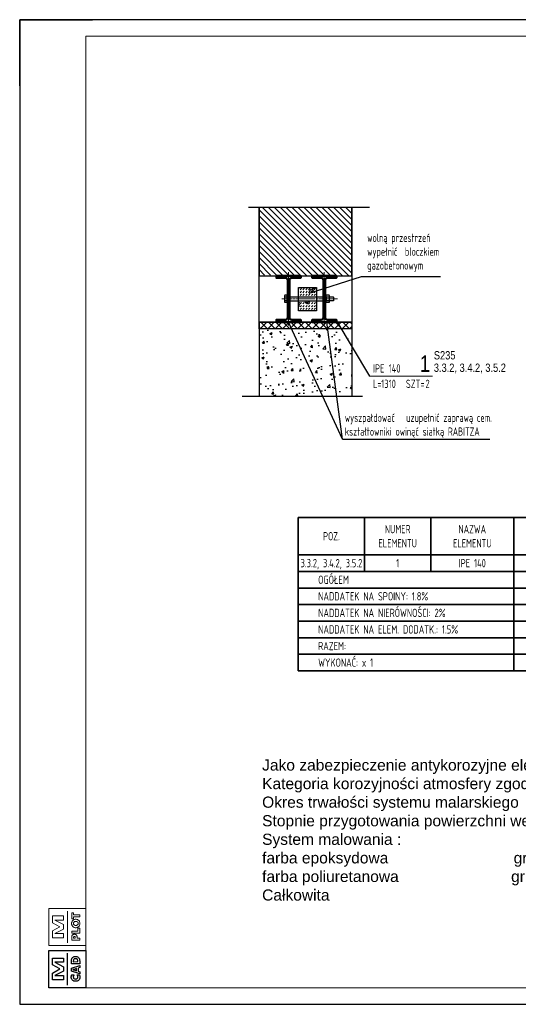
# Model space of a CAD drawing. Header units: millimetres. Extents: x 71565 to 82199, y 8038 to 14163.
# Tile 11 of 12: x 77874 to 79379, y 11193 to 14163. Entities that reach past the tile are written whole.
import ezdxf
from ezdxf.enums import TextEntityAlignment as Align

# ---------------------------------------------------------------- set-up
doc = ezdxf.new("R2010")
doc.units = ezdxf.units.MM
doc.header["$LTSCALE"] = 2.25
doc.linetypes.add('GCAD_ISO04W100', pattern=[30, 24, -3, 0, -3])
for name, color, linetype in [('e-cad_wymiary', 1, 'Continuous'), ('M_Ramki markery', 1, 'Continuous'), ('M_Ramki znaczniki', 6, 'Continuous'), ('RAMKA', 3, 'Continuous')]:
    doc.layers.add(name, color=color, linetype=linetype)
for name, color, linetype, lineweight in [('M_Elementy odnośnik', 1, 'Continuous', 9), ('M_Elementy opis', 142, 'Continuous', 25), ('M_Elementy opis duży', 160, 'Continuous', 50), ('M_Elementy osie', 8, 'GCAD_ISO04W100', 9), ('M_Elementy przekrojowe', 150, 'Continuous', 50), ('M_Ramki do druku', 7, 'Continuous', 25), ('M_Ramki rysunków', 2, 'Continuous', 25), ('M_Szrafy', 1, 'Continuous', 9), ('M_Tabele', 7, 'Continuous', 35), ('M_Teksty średnie', 152, 'Continuous', 35), ('M_Śruby', 7, 'Continuous', 25), ('SZRAF', 1, 'Continuous', 9)]:
    doc.layers.add(name, color=color, linetype=linetype, lineweight=lineweight)
doc.layers.add('M_Elementy opis pozycja', color=6, linetype='Continuous', lineweight=35, plot=False)
doc.styles.add('MCAD_TD', font='ARIAL.TTF')
doc.styles.add('MCAD_TS', font='GENISO.SHX', dxfattribs={"width": 0.8})
doc.styles.add('MCAD_TWYM', font='GENISO.SHX', dxfattribs={"width": 0.7})
doc.styles.add('SPECBUD_TXT', font='txt')
doc.dimstyles.new('MCAD-ODN', dxfattribs={"dimtxt": 25, "dimasz": 25, "dimexe": 12.5, "dimexo": 6.25, "dimgap": 0, "dimtad": 1, "dimtxsty": 'MCAD_TWYM', "dimcen": 25, "dimadec": 0, "dimazin": 0, "dimtfac": 1, "dimtmove": 0, "dimatfit": 3, "dimfxl": 1, "dimarcsym": 0})

# ---------------------------------------------------------------- blocks, each defined once
blk = doc.blocks.new('esn')
blk = doc.blocks.new('mcadram')
at = {"color": 0, "linetype": 'ByBlock'}
for points in [[(-11.21, 0), (-11.21, 11.21), (0, 11.21), (0, 0)], [(-6.78, 2.37), (-10.13, 2.37), (-10.13, 4.43), (-7.84, 5.67), (-10.13, 6.89), (-10.13, 8.96), (-6.78, 8.96), (-6.78, 7.68), (-9.42, 7.68), (-6.78, 6.32), (-6.78, 5), (-9.42, 3.65), (-6.78, 3.65)], [(-1.88, 7.19), (-4.38, 7.19), (-4.38, 7.71), (-4.37, 8.06), (-4.35, 8.34), (-4.32, 8.53), (-4.28, 8.69), (-4.22, 8.83), (-4.14, 8.96), (-4.02, 9.1), (-3.88, 9.22), (-3.72, 9.32), (-3.54, 9.39), (-3.34, 9.43), (-3.13, 9.44), (-2.91, 9.43), (-2.72, 9.39), (-2.54, 9.32), (-2.38, 9.22), (-2.23, 9.1), (-2.11, 8.96), (-2.04, 8.83), (-1.98, 8.7), (-1.93, 8.55), (-1.9, 8.36), (-1.89, 8.12), (-1.88, 7.83), (-1.88, 7.71)], [(-1.88, 4.16), (-4.38, 5.02), (-4.38, 5.87), (-1.88, 6.73), (-1.88, 6.06), (-2.33, 5.93), (-2.33, 4.96), (-1.88, 4.83)], [(-2.44, 7.87), (-2.44, 7.98), (-2.46, 8.22), (-2.51, 8.42), (-2.6, 8.57), (-2.74, 8.67), (-2.91, 8.73), (-3.13, 8.75), (-3.34, 8.73), (-3.52, 8.67), (-3.65, 8.56), (-3.74, 8.42), (-3.8, 8.22), (-3.82, 7.98), (-3.82, 7.86)], [(-4.28, 3.85), (-3.53, 3.85), (-3.63, 3.75), (-3.7, 3.66), (-3.76, 3.57), (-3.8, 3.47), (-3.83, 3.37), (-3.83, 3.27), (-3.81, 3.09), (-3.75, 2.93), (-3.63, 2.8), (-3.49, 2.7), (-3.31, 2.64), (-3.11, 2.62), (-2.92, 2.64), (-2.76, 2.7), (-2.61, 2.8), (-2.5, 2.94), (-2.44, 3.09), (-2.42, 3.27), (-2.42, 3.38), (-2.45, 3.47), (-2.49, 3.57), (-2.55, 3.66), (-2.62, 3.76), (-2.72, 3.85), (-1.97, 3.85), (-1.92, 3.74), (-1.89, 3.63), (-1.85, 3.53), (-1.83, 3.42), (-1.82, 3.31), (-1.82, 3.2), (-1.82, 3.07), (-1.84, 2.94), (-1.86, 2.82), (-1.9, 2.71), (-1.95, 2.61), (-2.01, 2.51), (-2.15, 2.33), (-2.3, 2.19), (-2.48, 2.08), (-2.68, 2), (-2.89, 1.95), (-3.12, 1.93), (-3.31, 1.94), (-3.48, 1.97), (-3.65, 2.03), (-3.8, 2.1), (-3.94, 2.19), (-4.07, 2.31), (-4.18, 2.43), (-4.27, 2.56), (-4.34, 2.71), (-4.39, 2.86), (-4.42, 3.03), (-4.43, 3.2), (-4.43, 3.31), (-4.42, 3.42), (-4.4, 3.53), (-4.37, 3.63), (-4.33, 3.74)], [(-2.81, 5.11), (-2.81, 5.79), (-3.64, 5.53), (-3.67, 5.52), (-3.71, 5.51), (-3.76, 5.5), (-3.82, 5.49), (-3.89, 5.47), (-3.97, 5.45), (-3.91, 5.43), (-3.85, 5.42), (-3.8, 5.4), (-3.74, 5.39), (-3.69, 5.38), (-3.64, 5.36)]]:
    blk.add_lwpolyline(points, close=True, dxfattribs=at)
blk.add_lwpolyline([(-5.6, 0.82), (-5.6, 10.39)], dxfattribs=at)
blk = doc.blocks.new('mplotram')
at = {"color": 0, "linetype": 'ByBlock', "lineweight": -2}
for points in [[(-11.21, 0), (-11.21, 11.21), (0, 11.21), (0, 0)], [(-6.78, 2.37), (-10.13, 2.37), (-10.13, 4.43), (-7.84, 5.67), (-10.13, 6.89), (-10.13, 8.96), (-6.78, 8.96), (-6.78, 7.68), (-9.42, 7.68), (-6.78, 6.32), (-6.78, 5), (-9.42, 3.65), (-6.78, 3.65)], [(-1.88, 8.66), (-3.72, 8.66), (-3.72, 8.12), (-4.29, 8.12), (-4.29, 9.86), (-3.72, 9.86), (-3.72, 9.32), (-1.88, 9.32)], [(-3.08, 7.96), (-2.91, 7.95), (-2.75, 7.92), (-2.59, 7.87), (-2.45, 7.79), (-2.31, 7.7), (-2.19, 7.59), (-2.08, 7.46), (-1.99, 7.32), (-1.91, 7.17), (-1.86, 7.01), (-1.83, 6.84), (-1.82, 6.67), (-1.83, 6.5), (-1.86, 6.34), (-1.91, 6.18), (-1.99, 6.02), (-2.08, 5.89), (-2.19, 5.76), (-2.31, 5.65), (-2.45, 5.55), (-2.6, 5.48), (-2.75, 5.42), (-2.91, 5.39), (-3.08, 5.38), (-3.25, 5.39), (-3.41, 5.42), (-3.57, 5.48), (-3.72, 5.55), (-3.85, 5.65), (-3.98, 5.76), (-4.09, 5.89), (-4.18, 6.02), (-4.25, 6.18), (-4.31, 6.34), (-4.34, 6.5), (-4.35, 6.67), (-4.34, 6.84), (-4.31, 7.01), (-4.25, 7.17), (-4.18, 7.32), (-4.09, 7.46), (-3.98, 7.59), (-3.85, 7.7), (-3.72, 7.79), (-3.57, 7.87), (-3.41, 7.92), (-3.25, 7.95)], [(-2.37, 6.67), (-2.4, 6.84), (-2.46, 7), (-2.57, 7.12), (-2.72, 7.22), (-2.89, 7.28), (-3.08, 7.3), (-3.27, 7.28), (-3.44, 7.22), (-3.59, 7.12), (-3.7, 6.99), (-3.77, 6.84), (-3.79, 6.67), (-3.77, 6.5), (-3.7, 6.35), (-3.59, 6.22), (-3.44, 6.12), (-3.27, 6.06), (-3.08, 6.04), (-2.89, 6.06), (-2.72, 6.12), (-2.57, 6.22), (-2.46, 6.35), (-2.39, 6.5)], [(-1.88, 3.74), (-4.29, 3.74), (-4.29, 4.4), (-2.44, 4.4), (-2.44, 5.22), (-1.88, 5.22)], [(-1.88, 2.22), (-1.88, 1.6), (-4.29, 1.6), (-4.29, 2.29), (-4.29, 2.53), (-4.28, 2.72), (-4.26, 2.86), (-4.22, 2.96), (-4.18, 3.05), (-4.12, 3.14), (-4.04, 3.22), (-3.95, 3.29), (-3.84, 3.34), (-3.73, 3.38), (-3.61, 3.4), (-3.47, 3.41), (-3.34, 3.4), (-3.21, 3.38), (-3.09, 3.34), (-2.99, 3.29), (-2.9, 3.22), (-2.82, 3.14), (-2.78, 3.06), (-2.74, 2.98), (-2.71, 2.89), (-2.69, 2.78), (-2.68, 2.64), (-2.68, 2.45), (-2.68, 2.34), (-2.68, 2.22)], [(-3.21, 2.22), (-3.21, 2.34), (-3.21, 2.49), (-3.24, 2.6), (-3.27, 2.68), (-3.33, 2.73), (-3.4, 2.76), (-3.49, 2.77), (-3.59, 2.76), (-3.66, 2.73), (-3.71, 2.68), (-3.75, 2.6), (-3.77, 2.49), (-3.77, 2.35), (-3.77, 2.22)]]:
    blk.add_lwpolyline(points, close=True, dxfattribs=at)
blk.add_lwpolyline([(-5.6, 0.82), (-5.6, 10.39)], dxfattribs=at)
blk = doc.blocks.new('mcad_logo_ram')
at = {"layer": 'M_Ramki rysunków', "color": 0, "linetype": 'ByBlock', "lineweight": -2, "rotation": 270}
for name, p in [('mcadram', (0, 0)), ('mplotram', (12.71, 0))]:
    blk.add_blockref(name, p, dxfattribs=at)
blk = doc.blocks.new('Znacznik_narozny_v2')
at = {"layer": 'M_Ramki znaczniki'}
blk.add_lwpolyline([(0, -20), (0, 0), (20, 0)], dxfattribs=at)
blk = doc.blocks.new('znacznik297')
at = {"lineweight": -2}
blk.add_line((0, 0), (-20, 0), dxfattribs=at)
at = {"layer": 'M_Ramki markery'}
blk.add_line((0, 0), (2, 0), dxfattribs=at)
blk = doc.blocks.new('*U1284')
at = {"layer": 'M_Ramki rysunków', "color": 0, "linetype": 'ByBlock', "lineweight": -2}
blk.add_lwpolyline([(20, 5), (20, 292), (415, 292), (415, 5)], close=True, dxfattribs=at)
blk.add_blockref('znacznik297', (20, 297))
at = {"layer": 'M_Ramki rysunków', "color": 0, "linetype": 'ByBlock', "lineweight": -2, "rotation": 90}
blk.add_blockref('mcad_logo_ram', (20, 5), dxfattribs=at)
at = {"layer": 'M_Ramki znaczniki'}
blk.add_blockref('Znacznik_narozny_v2', (0, 297), dxfattribs=at)
at = {"layer": 'M_Ramki znaczniki', "xscale": -1, "rotation": 180}
blk.add_blockref('Znacznik_narozny_v2', (0, 0), dxfattribs=at)
at = {"layer": 'M_Ramki do druku', "style": 'MCAD_TS', "width": 0.8}
for tag, p in [('KOMENTARZ', (11.54, 30.57)), ('RYSUNEK', (15.28, 30.57)), ('DATA', (19.02, 30.57))]:
    blk.add_attdef(tag, p, '', height=2, rotation=90, dxfattribs=at)
blk = doc.blocks.new('MC_SrubaLeb_M12-5.6x7.5_mm')
at = {"layer": 'M_Śruby'}
for p, q in [((-10, 8.2), (-10, -8.2)), ((-3.1, 10.9), (-9.2, 10.9)), ((-3.1, 5.5), (-9.2, 5.5)), ((-3.1, 10.9), (-3.1, -10.9)), ((-2.5, 8.5), (-3.1, 8.5)), ((-2.5, 8.5), (-2.5, -8.5)), ((-3.1, -5.5), (-9.2, -5.5)), ((-3.1, -10.9), (-9.2, -10.9)), ((-2.5, -8.5), (-3.1, -8.5))]:
    blk.add_line(p, q, dxfattribs=at)
for centre, radius, start, end in [((-4.6, 8.2), 5.37, 149.357, 210.643), ((10.4, 0), 20.4, 164.3996, 195.6004), ((-4.6, -8.2), 5.37, 149.357, 210.643)]:
    blk.add_arc(centre, radius, start, end, dxfattribs=at)
blk = doc.blocks.new('MC_Podkladka_mm_2.5x13-24-0.6')
at = {"layer": 'M_Śruby'}
for p, q in [((-12, 0), (-12, 2.5)), ((-12, 2.5), (-7.1, 2.5)), ((-6.5, 0), (-12, 0)), ((-6.5, 0), (-6.5, 1.9)), ((6.5, 0), (6.5, 1.9)), ((6.5, 0), (12, 0)), ((12, 2.5), (7.1, 2.5)), ((12, 0), (12, 2.5))]:
    blk.add_line(p, q, dxfattribs=at)
for centre, start, end in [((-7.1, 1.9), 0, 90), ((7.1, 1.9), 90, 180)]:
    blk.add_arc(centre, 0.6, start, end, dxfattribs=at)
blk = doc.blocks.new('MC_Nakretka_mm_21.9x10.8')
at = {"layer": 'M_Śruby'}
for p, q in [((-10.9, 9.7), (-10.9, 1.1)), ((8.2, 10.8), (-8.2, 10.8)), ((8.2, 0), (-8.2, 0)), ((-5.5, 9.7), (-5.5, 1.1)), ((5.5, 9.7), (5.5, 1.1)), ((11, 9.7), (11, 1.1))]:
    blk.add_line(p, q, dxfattribs=at)
for centre, radius, start, end in [((-8.2, 6.8), 4.01, 46.9395, 133.0605), ((-8.2, 4), 4.01, 226.9395, 313.0605), ((0, -3.6), 14.4, 67.6822, 112.3178), ((0, 14.4), 14.4, 247.6822, 292.3178), ((8.2, 6.8), 4.01, 46.9395, 133.0605), ((8.2, 4), 4.01, 226.9395, 313.0605)]:
    blk.add_arc(centre, radius, start, end, dxfattribs=at)
blk = doc.blocks.new('MC_SrubaTrzpien_M12-5.6x140_112.38_mm')
at = {"layer": 'M_Elementy osie'}
blk.add_line((0, -149.5), (0, 18), dxfattribs=at)
at = {"layer": 'M_Śruby'}
for p, q in [((-6, 1.9), (-6, -107.5)), ((6, 1.9), (6, -107.5)), ((6, -107.5), (-6, -107.5)), ((-6, -114.9), (-6, -107.5)), ((-5.4, -114.9), (-5.4, -107.5)), ((5.4, -114.9), (5.4, -107.5)), ((6, -107.5), (6, -114.9)), ((-6, -136.9), (-6, -125.7)), ((-5.4, -137.5), (-6, -136.9)), ((-5.4, -137.5), (-5.4, -125.7)), ((5.4, -137.5), (-5.4, -137.5)), ((5.4, -137.5), (5.4, -125.7)), ((6, -136.9), (5.4, -137.5)), ((6, -125.7), (6, -136.9))]:
    blk.add_line(p, q, dxfattribs=at)
for centre, start, end in [((-6.6, 1.9), 0, 90), ((6.6, 1.9), 90, 180)]:
    blk.add_arc(centre, 0.6, start, end, dxfattribs=at)

msp = doc.modelspace()

# ---------------------------------------------------------------- hatches: boundary and pattern name
at = {"transparency": 33554687}
h = msp.add_hatch(dxfattribs=at)
h.set_pattern_fill('ANSI37', color=1, scale=5, style=0)
h.set_pattern_definition([(45, (53870.288, 6013.278), (-11.22532, 11.22532), []), (135, (53870.288, 6013.278), (-11.22532, -11.22532), [])])
h.paths.add_polyline_path([(78625.2, 13251.29), (78597.93, 13251.29), (78561.43, 13251.29), (78596.15, 13251.29), (78596.15, 13231.29), (78637.79, 13231.29)])
h.paths.add_polyline_path([(78625.2, 13251.29), (78637.79, 13231.29), (78733.87, 13231.29), (78727.04, 13251.29), (78711.84, 13251.29), (78675.34, 13251.29), (78634.43, 13251.29)])
h.paths.add_polyline_path([(78783.02, 13251.29), (78748.34, 13251.29), (78727.04, 13251.29), (78733.87, 13231.29), (78838.65, 13231.29), (78838.1, 13251.29), (78819.52, 13251.29)])
h.paths.add_polyline_path([(78876.29, 13231.29), (78876.29, 13251.29), (78856.02, 13251.29), (78838.1, 13251.29), (78838.65, 13231.29)])
h = msp.add_hatch(dxfattribs=at)
h.set_pattern_fill('AR-CONC', color=1, scale=0.4, style=0)
h.set_pattern_definition([(50, (-3148.01, 3573.545), (72.873868, -6.375634), [7.62, -83.82]), (355, (-3148.01, 3573.545), (-14.09737, 76.42274), [6.096, -67.056234]), (100.45144, (-3141.94, 3573.014), (58.7765, 70.0471), [6.476004, -71.2361]), (46.1842, (-3148.01, 3593.865), (108.43162, -16.81693), [11.43, -125.73]), (96.63556, (-3138.98, 3592.46), (94.96165, 98.97045), [9.71401, -106.85424]), (351.18415, (-3148.01, 3593.87), (94.96165, 98.97045), [9.14399, -100.5839]), (21, (-3137.85, 3588.785), (60.645757, -40.90608), [7.62, -83.82]), (326, (-3137.85, 3588.785), (24.72081, 73.675186), [6.096, -67.056]), (71.451445, (-3132.8, 3585.38), (85.36657, 32.76911), [6.476004, -71.235975]), (37.5, (-3148.012, 3573.545), (1.235441, 33.8220155), [0, -66.2432, 0, -68.072, 0, -67.31]), (7.5, (-3148.012, 3573.545), (26.727865, 40.07223), [0, -38.8112, 0, -64.7192, 0, -25.654]), (327.5, (-3170.67, 3573.545), (54.236238, -2.291498), [0, -25.4, 0, -79.248, 0, -105.156]), (317.5, (-3180.83, 3573.545), (59.251673, 10.170596), [0, -33.02, 0, -52.6288, 0, -74.676])])
h.paths.add_polyline_path([(78838.65, 13231.29), (78844.18, 13027.72), (78876.29, 13027.72), (78876.29, 13231.29)])
h.paths.add_polyline_path([(78733.87, 13231.29), (78803.38, 13027.72), (78844.18, 13027.72), (78838.65, 13231.29)])
h.paths.add_polyline_path([(78637.79, 13231.29), (78765.97, 13027.72), (78803.38, 13027.72), (78733.87, 13231.29)])
h.paths.add_polyline_path([(78596.15, 13231.29), (78596.15, 13027.72), (78765.97, 13027.72), (78637.79, 13231.29)])
at = {"layer": 'M_Szrafy', "transparency": 33554687}
h = msp.add_hatch(dxfattribs=at)
h.set_pattern_fill('MC_GAZOBETON', color=256, scale=60, angle=45, style=0, pattern_type=2)
h.set_pattern_definition([(45, (51083.56, 5143.22), (-42.42641, 42.42641), [6, -54]), (45, (51092.044, 5134.733), (-42.42641, 42.42641), [6, -54]), (45, (51100.53, 5126.25), (-42.42641, 42.42641), [6, -54]), (45, (51109.015, 5117.76), (-42.42641, 42.42641), [6, -54]), (45, (51117.5, 5109.28), (-42.42641, 42.42641), [6, -54]), (180, (51119.383, 5127.364), (-42.42642, -42.42642), [2.23398, -82.61886]), (270, (51115.57, 5125.784), (42.42642, -42.42642), [2.23398, -82.61886]), (45, (51142.956, 5143.22), (-42.42641, 42.42641), [6, -54]), (45, (51151.44, 5134.733), (-42.42641, 42.42641), [6, -54]), (45, (51125.985, 5126.25), (-42.42641, 42.42641), [6, -54]), (45, (51134.47, 5117.76), (-42.42641, 42.42641), [6, -54]), (180, (51129.18, 5130.52), (-42.42642, -42.42642), [2.23398, -82.61886]), (90, (51130.76, 5126.705), (-42.42642, 42.42642), [2.23398, -82.61886]), (45, (51125.985, 5109.28), (-42.42641, 42.42641), [6, -54]), (45, (51125.985, 5117.76), (-42.42641, 42.42641), [6, -54]), (45, (51119.38, 5121.97), (-42.42641, 42.42641), [2.23398, -57.76602]), (360, (51124.304, 5117.712), (42.42642, 42.42642), [2.23398, -82.61886]), (270, (51122.725, 5121.526), (42.42642, -42.42642), [2.23398, -82.61886]), (45, (51117.5, 5117.76), (-42.42641, 42.42641), [6, -54]), (360, (51117.15, 5121.97), (42.42642, 42.42642), [2.23398, -82.61886]), (315, (51115.57, 5123.55), (42.42641, 42.42641), [2.23398, -57.76602]), (315, (51122.725, 5119.29), (42.42641, 42.42641), [2.23398, -57.76602]), (135, (51120.96, 5125.784), (-42.42641, -42.42641), [2.23398, -57.76602]), (90, (51120.962, 5123.55), (-42.42642, 42.42642), [2.23398, -82.61886]), (225, (51124.304, 5123.105), (42.42641, -42.42641), [2.23398, -57.76602]), (180, (51126.54, 5123.105), (-42.42642, -42.42642), [2.23398, -82.61886]), (135, (51128.12, 5121.526), (-42.42641, -42.42641), [2.23398, -57.76602]), (90, (51128.12, 5119.29), (-42.42642, 42.42642), [2.23398, -82.61886]), (45, (51126.54, 5117.71), (-42.42641, 42.42641), [2.23398, -57.76602]), (225, (51126.95, 5130.52), (42.42641, -42.42641), [2.23398, -57.76602]), (45, (51129.18, 5125.125), (-42.42641, 42.42641), [2.23398, -57.76602]), (360, (51126.948, 5125.125), (42.42642, 42.42642), [2.23398, -82.61886]), (315, (51125.37, 5126.705), (42.42641, 42.42641), [2.23398, -57.76602]), (270, (51125.37, 5128.94), (42.42642, -42.42642), [2.23398, -82.61886]), (45, (51142.956, 5126.25), (-42.42641, 42.42641), [6, -54]), (45, (51134.47, 5134.733), (-42.42641, 42.42641), [6, -54]), (45, (51134.47, 5126.25), (-42.42641, 42.42641), [6, -54]), (135, (51130.76, 5128.94), (-42.42641, -42.42641), [2.23398, -57.76602]), (45, (51142.956, 5134.733), (-42.42641, 42.42641), [6, -54]), (45, (51159.926, 5143.22), (-42.42641, 42.42641), [6, -54]), (45, (51151.44, 5151.704), (-42.42641, 42.42641), [6, -54]), (45, (51151.44, 5143.22), (-42.42641, 42.42641), [6, -54]), (45, (51117.5, 5168.674), (-42.42641, 42.42641), [6, -54]), (45, (51125.985, 5160.19), (-42.42641, 42.42641), [6, -54]), (45, (51134.47, 5151.704), (-42.42641, 42.42641), [6, -54]), (225, (51129.25, 5161.83), (42.42641, -42.42641), [2.23398, -57.76602]), (45, (51131.48, 5156.436), (-42.42641, 42.42641), [2.23398, -57.76602]), (360, (51136.404, 5152.177), (42.42642, 42.42642), [2.23398, -82.61886]), (270, (51134.824, 5155.99), (42.42642, -42.42642), [2.23398, -82.61886]), (45, (51109.015, 5143.22), (-42.42641, 42.42641), [6, -54]), (45, (51117.5, 5134.733), (-42.42641, 42.42641), [6, -54]), (45, (51109.015, 5134.733), (-42.42641, 42.42641), [6, -54]), (45, (51117.5, 5126.25), (-42.42641, 42.42641), [6, -54]), (225, (51117.15, 5127.364), (42.42641, -42.42641), [2.23398, -57.76602]), (45, (51109.015, 5126.25), (-42.42641, 42.42641), [6, -54]), (45, (51100.53, 5143.22), (-42.42641, 42.42641), [6, -54]), (45, (51100.53, 5134.733), (-42.42641, 42.42641), [6, -54]), (360, (51129.25, 5156.436), (42.42642, 42.42642), [2.23398, -82.61886]), (45, (51125.985, 5143.22), (-42.42641, 42.42641), [6, -54]), (45, (51117.5, 5143.22), (-42.42641, 42.42641), [6, -54]), (45, (51125.985, 5134.733), (-42.42641, 42.42641), [6, -54]), (45, (51125.985, 5151.704), (-42.42641, 42.42641), [6, -54]), (45, (51134.47, 5143.22), (-42.42641, 42.42641), [6, -54]), (315, (51134.824, 5153.76), (42.42641, 42.42641), [2.23398, -57.76602]), (45, (51117.5, 5151.704), (-42.42641, 42.42641), [6, -54]), (45, (51109.015, 5151.704), (-42.42641, 42.42641), [6, -54]), (45, (51117.5, 5160.19), (-42.42641, 42.42641), [6, -54]), (315, (51127.67, 5158.015), (42.42641, 42.42641), [2.23398, -57.76602]), (270, (51127.67, 5160.25), (42.42642, -42.42642), [2.23398, -82.61886]), (45, (51100.53, 5151.704), (-42.42641, 42.42641), [6, -54]), (45, (51092.044, 5151.704), (-42.42641, 42.42641), [6, -54]), (45, (51092.044, 5143.22), (-42.42641, 42.42641), [6, -54]), (45, (51109.015, 5160.19), (-42.42641, 42.42641), [6, -54]), (45, (51100.53, 5160.19), (-42.42641, 42.42641), [6, -54]), (45, (51109.015, 5168.674), (-42.42641, 42.42641), [6, -54]), (90, (51133.06, 5158.015), (-42.42642, 42.42642), [2.23398, -82.61886]), (45, (51142.956, 5160.19), (-42.42641, 42.42641), [6, -54]), (180, (51141.28, 5164.984), (-42.42642, -42.42642), [2.23398, -82.61886]), (90, (51142.86, 5161.17), (-42.42642, 42.42642), [2.23398, -82.61886]), (45, (51134.47, 5160.19), (-42.42641, 42.42641), [6, -54]), (45, (51142.956, 5151.704), (-42.42641, 42.42641), [6, -54]), (225, (51136.404, 5157.57), (42.42641, -42.42641), [2.23398, -57.76602]), (180, (51138.638, 5157.57), (-42.42642, -42.42642), [2.23398, -82.61886]), (135, (51140.22, 5155.99), (-42.42641, -42.42641), [2.23398, -57.76602]), (90, (51140.217, 5153.757), (-42.42642, 42.42642), [2.23398, -82.61886]), (45, (51138.64, 5152.18), (-42.42641, 42.42641), [2.23398, -57.76602]), (225, (51139.047, 5164.984), (42.42641, -42.42641), [2.23398, -57.76602]), (45, (51141.28, 5159.59), (-42.42641, 42.42641), [2.23398, -57.76602]), (360, (51139.047, 5159.59), (42.42642, 42.42642), [2.23398, -82.61886]), (315, (51137.47, 5161.17), (42.42641, 42.42641), [2.23398, -57.76602]), (270, (51137.467, 5163.404), (42.42642, -42.42642), [2.23398, -82.61886]), (135, (51142.86, 5163.404), (-42.42641, -42.42641), [2.23398, -57.76602]), (45, (51134.47, 5168.674), (-42.42641, 42.42641), [6, -54]), (45, (51125.985, 5168.674), (-42.42641, 42.42641), [6, -54]), (180, (51131.48, 5161.83), (-42.42642, -42.42642), [2.23398, -82.61886]), (135, (51133.06, 5160.25), (-42.42641, -42.42641), [2.23398, -57.76602]), (45, (51125.985, 5177.16), (-42.42641, 42.42641), [6, -54]), (45, (51117.5, 5177.16), (-42.42641, 42.42641), [6, -54])])
h.paths.add_polyline_path([(78715.12, 13285.66), (78769.73, 13285.66), (78769.73, 13315.29), (78715.12, 13315.29)])
h.paths.add_polyline_path([(78769.73, 13327.29), (78769.73, 13355.74), (78715.12, 13355.74), (78715.12, 13327.29)])
at = {"layer": 'SZRAF', "transparency": 33554687}
h = msp.add_hatch(dxfattribs=at)
h.set_pattern_fill('ANSI31', color=1, scale=4, angle=90, style=0)
h.set_pattern_definition([(135, (-3148.012, 3573.545), (-8.9802561, -8.9802561), [])])
h.paths.add_polyline_path([(78596.15, 13598.13), (78596.15, 13391.29), (78600.06, 13391.29), (78600.06, 13393.29), (78647.06, 13393.29), (78694.06, 13393.29), (78694.06, 13391.29), (78774.28, 13391.29), (78774.28, 13393.29), (78821.28, 13393.29), (78811.15, 13393.29), (78876.29, 13391.29), (78876.29, 13598.13)])

# ---------------------------------------------------------------- linework, layer by layer
for p, q in [((78564.3, 13598.13), (78929.94, 13598.13)), ((78596.15, 13251.29), (78596.15, 13027.72)), ((78876.29, 13251.29), (78876.29, 13027.72)), ((78545.36, 13027.72), (78908.73, 13027.72))]:
    msp.add_line(p, q)
at = {"color": 1}
for q in [(78685.37, 13251.29), (78800.92, 13251.29), (79292.71, 12897.92)]:
    msp.add_line((78847.71, 12897.92), q, dxfattribs=at)
for points in [[(78596.15, 13598.13), (78596.15, 13391.29), (78876.29, 13391.29), (78876.29, 13598.13)], [(78876.29, 13598.13), (78876.29, 13251.29), (78596.15, 13251.29), (78596.15, 13598.13)]]:
    msp.add_lwpolyline(points)
msp.add_lwpolyline([(78747.1, 13338.74), (78905.73, 13388.44), (79143.9, 13388.44)], dxfattribs=at)
for points in [[(78715.12, 13355.74), (78769.73, 13355.74), (78769.73, 13285.66), (78715.12, 13285.66)], [(78596.15, 13251.29), (78876.29, 13251.29), (78876.29, 13231.29), (78596.15, 13231.29)]]:
    msp.add_lwpolyline(points, close=True)
at = {"layer": 'M_Elementy odnośnik'}
msp.add_lwpolyline([(78929.23, 13088.35), (79120.11, 13088.35)], dxfattribs=at)
at = {"layer": 'M_Elementy osie'}
for p, q in [((78685.37, 13401.79), (78685.37, 13240.79)), ((78793.05, 13401.79), (78793.05, 13240.79)), ((78830, 13321.29), (78677.18, 13321.29)), ((78775.29, 13321.29), (78780.02, 13321.29))]:
    msp.add_line(p, q, dxfattribs=at)
at = {"layer": 'M_Elementy przekrojowe'}
for points in [[(78721.87, 13251.29), (78648.87, 13251.29), (78648.87, 13258.19), (78648.87, 13258.19), (78676.02, 13258.19, 0.4142136), (78683.02, 13265.19), (78683.02, 13377.39, 0.4142136), (78676.02, 13384.39), (78648.87, 13384.39), (78648.87, 13391.29), (78721.87, 13391.29), (78721.87, 13384.39), (78694.72, 13384.39, 0.4142136), (78687.72, 13377.39), (78687.72, 13265.19, 0.4142136), (78694.72, 13258.19), (78721.87, 13258.19)], [(78756.55, 13251.29), (78829.55, 13251.29), (78829.55, 13258.19), (78829.55, 13258.19), (78802.4, 13258.19, -0.4142136), (78795.4, 13265.19), (78795.4, 13377.39, -0.4142136), (78802.4, 13384.39), (78829.55, 13384.39), (78829.55, 13391.29), (78756.55, 13391.29), (78756.55, 13384.39), (78783.7, 13384.39, -0.4142136), (78790.7, 13377.39), (78790.7, 13265.19, -0.4142136), (78783.7, 13258.19), (78756.55, 13258.19)]]:
    msp.add_lwpolyline(points, format="xyb", close=True, dxfattribs=at)
at = {"layer": 'M_Tabele'}
for p, q in [((78714.66, 12661.72), (78714.66, 12549.22)), ((78714.66, 12661.72), (78914.66, 12661.72)), ((78914.66, 12661.72), (78914.66, 12549.22)), ((78914.66, 12661.72), (79114.66, 12661.72)), ((79114.66, 12661.72), (79114.66, 12549.22)), ((79114.66, 12661.72), (79364.66, 12661.72)), ((79364.66, 12661.72), (79364.66, 12549.22)), ((79364.66, 12661.72), (79564.66, 12661.72)), ((78714.66, 12549.22), (78914.66, 12549.22)), ((78714.66, 12549.22), (78714.66, 12499.22)), ((78914.66, 12549.22), (79114.66, 12549.22)), ((78914.66, 12549.22), (78914.66, 12499.22)), ((79114.66, 12549.22), (79364.66, 12549.22)), ((79114.66, 12549.22), (79114.66, 12499.22)), ((79364.66, 12549.22), (79564.66, 12549.22)), ((79364.66, 12549.22), (79364.66, 12499.22)), ((78714.66, 12499.22), (78914.66, 12499.22)), ((78714.66, 12499.22), (78714.66, 12449.22)), ((78914.66, 12499.22), (79114.66, 12499.22)), ((79114.66, 12499.22), (79364.66, 12499.22)), ((79364.66, 12499.22), (79564.66, 12499.22)), ((79364.66, 12499.22), (79364.66, 12449.22)), ((78714.66, 12449.22), (79364.66, 12449.22)), ((78714.66, 12449.22), (78714.66, 12399.22)), ((79364.66, 12449.22), (79564.66, 12449.22)), ((79364.66, 12449.22), (79364.66, 12399.22)), ((78714.66, 12399.22), (79364.66, 12399.22)), ((78714.66, 12399.22), (78714.66, 12349.22)), ((79364.66, 12399.22), (79564.66, 12399.22)), ((79364.66, 12399.22), (79364.66, 12349.22)), ((78714.66, 12349.22), (79364.66, 12349.22)), ((78714.66, 12349.22), (78714.66, 12299.22)), ((79364.66, 12349.22), (79564.66, 12349.22)), ((79364.66, 12349.22), (79364.66, 12299.22)), ((78714.66, 12299.22), (79364.66, 12299.22)), ((78714.66, 12299.22), (78714.66, 12249.22)), ((79364.66, 12299.22), (79564.66, 12299.22)), ((79364.66, 12299.22), (79364.66, 12249.22)), ((78714.66, 12249.22), (79364.66, 12249.22)), ((78714.66, 12249.22), (78714.66, 12199.22)), ((79364.66, 12249.22), (79564.66, 12249.22)), ((79364.66, 12249.22), (79364.66, 12199.22)), ((78714.66, 12199.22), (79364.66, 12199.22)), ((79364.66, 12199.22), (79564.66, 12199.22))]:
    msp.add_line(p, q, dxfattribs=at)
at = {"layer": 'RAMKA', "linetype": 'Continuous'}
msp.add_lwpolyline([(77873.94, 11193.5), (82073.94, 11193.5), (82073.94, 14163.5), (77873.94, 14163.5)], close=True, dxfattribs=at)

# ---------------------------------------------------------------- block references
at = {"layer": 'e-cad_wymiary', "color": 0, "lineweight": 0, "ltscale": 2.844444, "xscale": 10, "yscale": 10, "zscale": 10}
msp.add_blockref('*U1284', (77873.94, 11193.5), dxfattribs=at)
at = {"layer": 'M_Elementy opis'}
ref = msp.add_blockref('esn', (78929.23, 13088.35), dxfattribs=dict(at, xscale=25, yscale=25, zscale=25))
ref.add_attrib('Rodzaj', 'IPE', (78939.95, 13099.06), dxfattribs={"height": 25, "style": 'MCAD_TS', "width": 0.8})
ref.add_attrib('Nazwa_przekroju', '140', (78987.23, 13099.06), dxfattribs={"height": 25, "style": 'MCAD_TS', "width": 0.8})
ref.add_attrib('Przedr_L', 'L=', (78939.95, 13052.63), dxfattribs={"height": 25, "style": 'MCAD_TS', "width": 0.8})
ref.add_attrib('Dlugosc', '1310', (78964.95, 13052.63), dxfattribs={"height": 25, "style": 'MCAD_TS', "width": 0.8})
ref.add_attrib('Przedr_Szt', 'SZT=', (79039.39, 13052.63), dxfattribs={"height": 25, "style": 'MCAD_TS', "width": 0.8})
ref.add_attrib('Sztuk', '2', (79098.39, 13052.63), dxfattribs={"height": 25, "style": 'MCAD_TS', "width": 0.8})
ref.add_attrib('Numer', '1', (79081.44, 13101.21), dxfattribs={"layer": 'M_Elementy opis duży', "height": 50, "style": 'MCAD_TD', "width": 0.8})
ref.add_attrib('Pozycja', '3.3.2, 3.4.2, 3.5.2', (79123.68, 13101.21), dxfattribs={"layer": 'M_Elementy opis pozycja', "height": 25, "style": 'MCAD_TD', "width": 0.8})
ref.add_attrib('Gat_stali', 'S235', (79123.68, 13138.71), dxfattribs={"layer": 'M_Elementy opis pozycja', "height": 25, "style": 'MCAD_TD', "width": 0.8})
at = {"layer": 'M_Śruby'}
for name, p, rotation in [('MC_SrubaTrzpien_M12-5.6x140_112.38_mm', (78683.17, 13321.29), 90), ('MC_Podkladka_mm_2.5x13-24-0.6', (78683.17, 13321.29), 90), ('MC_Podkladka_mm_2.5x13-24-0.6', (78795.55, 13321.29), 270), ('MC_Nakretka_mm_21.9x10.8', (78798.05, 13321.29), 270)]:
    msp.add_blockref(name, p, dxfattribs=dict(at, rotation=rotation))
msp.add_blockref('MC_SrubaLeb_M12-5.6x7.5_mm', (78683.17, 13321.29), dxfattribs=at)

# ---------------------------------------------------------------- texts
at = {"color": 144, "char_height": 25, "width": 20661.0875, "attachment_point": 1, "style": 'MCAD_TWYM'}
for s, insert in [('wolną przestrzeń \\Pwypełnić  bloczkiem  \\Pgazobetonowym', (78922.63, 13518.09)), ('wyszpałdować   uzupełnić zaprawą cem.\\Pkształtowniki owinąć siatką RABITZA', (78855.16, 12975.4))]:
    msp.add_mtext(s, dxfattribs=dict(at, insert=insert))
at = {"insert": (78605.5, 11932.11), "char_height": 33.6, "attachment_point": 1, "style": 'SPECBUD_TXT'}
msp.add_mtext_dynamic_manual_height_columns('{\\fArial CE|b0|i0|c238|p34;Jako zabezpieczenie antykorozyjne elementów stalowych  ze stali S235 poprzez zestawy malarskie. \\PKategoria korozyjności atmosfery zgodnie z normą PN-EN ISO 12944-5. : C3\\POkres trwałości systemu malarskiego   wg  Normy  PN-EN ISO 12944  : pow.15lat\\PStopnie przygotowania powierzchni według normy PN-EN ISO 8501-1 : Sa 2 ½\\PSystem malowania : \\Pfarba epoksydowa                             grubość powłoki 100 μm\\Pfarba poliuretanowa                          grubość powłoki 60 μm\\PCałkowita                                                          GWS 160 μm}', width=4656.9726, gutter_width=175, heights=[0], dxfattribs=at)
at = {"layer": 'M_Teksty średnie', "style": 'MCAD_TS'}
for s, width, p in [('NUMER', 0.75, (79014.66, 12626.72)), ('NAZWA', 0.75, (79239.66, 12626.72)), ('POZ.', 0.75, (78814.66, 12605.47)), ('ELEMENTU', 0.75, (79014.66, 12584.22)), ('ELEMENTU', 0.75, (79239.66, 12584.22)), ('3.3.2, 3.4.2, 3.5.2', 0.8, (78814.66, 12524.22)), ('1', 0.8, (79014.66, 12524.22)), ('IPE 140', 0.8, (79239.66, 12524.22))]:
    msp.add_text(s, height=25, dxfattribs=dict(at, width=width)).set_placement(p, align=Align.MIDDLE_CENTER)
at = {"layer": 'M_Teksty średnie', "style": 'MCAD_TS', "width": 0.8}
for s, p in [('OGÓŁEM', (78774.66, 12461.72)), ('NADDATEK NA SPOINY: 1.8%', (78774.66, 12411.72)), ('NADDATEK NA NIERÓWNOŚCI: 2%', (78774.66, 12361.72)), ('NADDATEK NA ELEM. DODATK.: 1.5%', (78774.66, 12311.72)), ('RAZEM:', (78774.66, 12261.72)), ('WYKONAĆ: x 1', (78774.66, 12211.72))]:
    msp.add_text(s, height=25, dxfattribs=at).set_placement(p)

# ---------------------------------------------------------------- leaders
at = {"layer": 'M_Elementy odnośnik'}
msp.add_leader([(78828.24, 13258.19), (78929.23, 13088.35)], dimstyle='MCAD-ODN', override={"dimasz": 25, "dimldrblk": 'DOTSMALL'}, dxfattribs=at)

doc.saveas('drawing.dxf')
